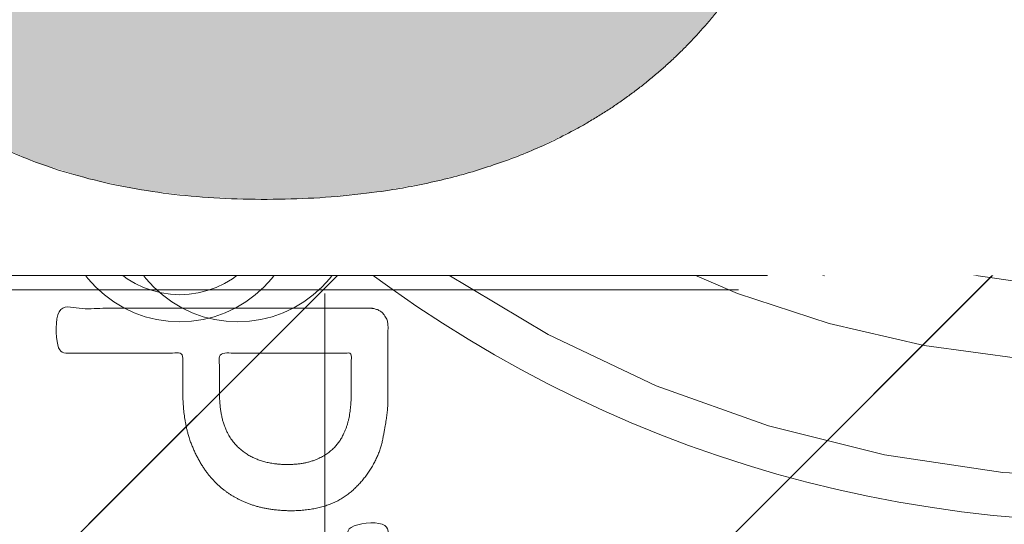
# Model space of a CAD drawing. Header units: inches. Extents: x -416 to -272, y -73 to 47.
# Tile 91 of 206: x -354.292 to -352.955, y -6.901 to -6.216. Entities that reach past the tile are written whole.
import ezdxf

# ---------------------------------------------------------------- set-up
doc = ezdxf.new("R2010")
doc.units = ezdxf.units.IN
doc.header["$LTSCALE"] = 32
doc.header["$MEASUREMENT"] = 0
doc.linetypes.add('Dash Style-1', pattern=[0.083328, 0.041656, -0.041672])
for name, color, linetype, lineweight in [('Black', 7, 'Continuous', 18), ('DashLine', 7, 'Continuous', 13), ('DashLineFill', 7, 'Dash Style-1', 13), ('Drawing', 7, 'Continuous', 18), ('Metal-DeskStructure', 7, 'Continuous', 13), ('None', 7, 'Continuous', 18), ('SolidLine', 7, 'Continuous', 15), ('Wood_1-H', 7, 'Continuous', 13)]:
    doc.layers.add(name, color=color, linetype=linetype, lineweight=lineweight)
pattern_1 = [(45, (0, 0), (-1.61301565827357, 1.935715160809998), []), (45, (-1.0608, 1.0608), (-0.4723460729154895, 0.4167612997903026), [])]

# ---------------------------------------------------------------- blocks, each defined once
blk = doc.blocks.new('1BRPFY-Leg_Plate (2D)')
at = {"layer": 'DashLineFill', "linetype": 'Continuous', "lineweight": 13}
h = blk.add_hatch(dxfattribs=at)
h.set_pattern_fill('Steel', color=253, style=0, pattern_type=2)
h.set_pattern_definition(pattern_1)
edge = h.paths.add_edge_path()
edge.add_arc((-1.704724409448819, 1.704724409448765), 0.1259842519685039, 90, 180, ccw=False)
edge.add_line((-1.704724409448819, 1.830708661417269), (1.704724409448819, 1.830708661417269))
edge.add_arc((1.704724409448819, 1.704724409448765), 0.1259842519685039, 0, 90, ccw=False)
edge.add_line((1.830708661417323, 1.704724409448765), (1.830708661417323, -1.704724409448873))
edge.add_arc((1.704724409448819, -1.704724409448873), 0.125984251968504, -89.99999999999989, 1.1368683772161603e-13, ccw=False)
edge.add_line((1.704724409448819, -1.830708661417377), (-1.704724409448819, -1.830708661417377))
edge.add_arc((-1.704724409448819, -1.704724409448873), 0.125984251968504, 180, 269.99999999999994, ccw=False)
edge.add_line((-1.830708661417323, -1.704724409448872), (-1.830708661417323, 1.704724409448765))
at = {"layer": 'SolidLine', "flags": 128}
blk.add_lwpolyline([(1.279527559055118, 1.44094488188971), (1.295349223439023, 1.440167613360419), (1.31101851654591, 1.437843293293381), (1.326384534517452, 1.433994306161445), (1.341299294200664, 1.428657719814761), (1.355619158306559, 1.421884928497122), (1.369206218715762, 1.413741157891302), (1.381929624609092, 1.404304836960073), (1.393666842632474, 1.393666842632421), (1.404304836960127, 1.381929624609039), (1.413741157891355, 1.369206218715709), (1.421884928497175, 1.355619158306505), (1.428657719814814, 1.341299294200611), (1.433994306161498, 1.326384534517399), (1.437843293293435, 1.311018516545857), (1.440167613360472, 1.29534922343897), (1.440944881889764, 1.279527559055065), (1.440167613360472, 1.263705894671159), (1.437843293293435, 1.248036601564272), (1.433994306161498, 1.23267058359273), (1.428657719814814, 1.217755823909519), (1.421884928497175, 1.203435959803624), (1.413741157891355, 1.18984889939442), (1.404304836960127, 1.17712549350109), (1.393666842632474, 1.165388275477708), (1.381929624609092, 1.154750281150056), (1.369206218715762, 1.145313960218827), (1.355619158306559, 1.137170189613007), (1.341299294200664, 1.130397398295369), (1.326384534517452, 1.125060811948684), (1.31101851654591, 1.121211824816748), (1.295349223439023, 1.11888750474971), (1.279527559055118, 1.118110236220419), (1.263705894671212, 1.11888750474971), (1.248036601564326, 1.121211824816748), (1.232670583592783, 1.125060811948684), (1.217755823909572, 1.130397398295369), (1.203435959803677, 1.137170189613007), (1.189848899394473, 1.145313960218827), (1.177125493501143, 1.154750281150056), (1.165388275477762, 1.165388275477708), (1.154750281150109, 1.17712549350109), (1.14531396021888, 1.18984889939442), (1.137170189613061, 1.203435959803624), (1.130397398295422, 1.217755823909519), (1.125060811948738, 1.23267058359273), (1.121211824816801, 1.248036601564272), (1.118887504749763, 1.263705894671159), (1.118110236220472, 1.279527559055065), (1.118887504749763, 1.29534922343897), (1.121211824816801, 1.311018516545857), (1.125060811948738, 1.326384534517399), (1.130397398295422, 1.341299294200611), (1.137170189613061, 1.355619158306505), (1.14531396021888, 1.369206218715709), (1.154750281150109, 1.381929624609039), (1.165388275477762, 1.393666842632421), (1.177125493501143, 1.404304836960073), (1.189848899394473, 1.413741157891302), (1.203435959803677, 1.421884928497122), (1.217755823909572, 1.428657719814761), (1.232670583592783, 1.433994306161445), (1.248036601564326, 1.437843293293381), (1.263705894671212, 1.440167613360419)], close=True, dxfattribs=at)
blk = doc.blocks.new('1BRPX8-Util_Bkt_Lg-F (2D)')
at = {"layer": 'DashLineFill', "linetype": 'Continuous', "lineweight": 13}
h = blk.add_hatch(dxfattribs=at)
h.set_pattern_fill('Steel', color=253, style=0, pattern_type=2)
h.set_pattern_definition(pattern_1)
edge = h.paths.add_edge_path()
edge.add_line((-4.468503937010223, 7.539370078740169), (-2.421259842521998, 7.539370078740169))
edge.add_line((-2.421259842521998, 7.539370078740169), (-2.421259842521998, 7.917322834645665))
edge.add_arc((-2.303149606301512, 7.91732283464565), 0.1181102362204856, 90.0000000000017, 179.9999999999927, ccw=False)
edge.add_line((-2.303149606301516, 8.035433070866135), (2.303149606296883, 8.035433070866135))
edge.add_arc((2.30314960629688, 7.917322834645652), 0.1181102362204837, 6.423306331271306e-12, 89.99999999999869, ccw=False)
edge.add_line((2.421259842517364, 7.917322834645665), (2.421259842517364, 7.539370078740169))
edge.add_line((2.421259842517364, 7.539370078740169), (4.46850393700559, 7.539370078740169))
edge.add_line((4.46850393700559, 7.539370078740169), (4.46850393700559, 7.405511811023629))
edge.add_line((4.46850393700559, 7.405511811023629), (3.129921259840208, 7.405511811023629))
edge.add_line((3.129921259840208, 7.405511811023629), (3.129921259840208, -2.011811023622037))
edge.add_line((3.129921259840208, -2.011811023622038), (4.46850393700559, -2.011811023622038))
edge.add_line((4.46850393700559, -2.011811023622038), (4.46850393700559, -2.145669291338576))
edge.add_line((4.46850393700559, -2.145669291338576), (2.421259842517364, -2.145669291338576))
edge.add_line((2.421259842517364, -2.145669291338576), (2.421259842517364, -2.523622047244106))
edge.add_arc((2.303149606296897, -2.523622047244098), 0.1181102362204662, 269.9999999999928, 359.9999999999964, ccw=False)
edge.add_line((2.303149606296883, -2.641732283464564), (-2.303149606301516, -2.641732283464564))
edge.add_arc((-2.303149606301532, -2.523622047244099), 0.1181102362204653, 180.0000000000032, 270.0000000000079, ccw=False)
edge.add_line((-2.421259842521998, -2.523622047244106), (-2.421259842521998, -2.145669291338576))
edge.add_line((-2.421259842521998, -2.145669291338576), (-4.468503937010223, -2.145669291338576))
edge.add_line((-4.468503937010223, -2.145669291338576), (-4.468503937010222, -2.011811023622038))
edge.add_line((-4.468503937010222, -2.011811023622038), (-3.129921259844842, -2.011811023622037))
edge.add_line((-3.129921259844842, -2.011811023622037), (-3.129921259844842, 7.405511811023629))
edge.add_line((-3.129921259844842, 7.405511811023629), (-4.468503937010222, 7.405511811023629))
edge.add_line((-4.468503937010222, 7.405511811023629), (-4.468503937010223, 7.539370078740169))
at = {"layer": 'SolidLine', "flags": 128}
blk.add_lwpolyline([(1.279527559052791, 1.40409055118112), (1.29212276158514, 1.403471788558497), (1.304596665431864, 1.401621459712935), (1.31682914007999, 1.398557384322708), (1.328702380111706, 1.39430907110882), (1.340102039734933, 1.388917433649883), (1.350918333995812, 1.382434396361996), (1.361047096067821, 1.37492239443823), (1.370390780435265, 1.36645377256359), (1.378859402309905, 1.357110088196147), (1.386371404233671, 1.346981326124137), (1.392854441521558, 1.336165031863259), (1.398246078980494, 1.324765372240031), (1.402494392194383, 1.312892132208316), (1.405558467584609, 1.300659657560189), (1.407408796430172, 1.288185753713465), (1.408027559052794, 1.275590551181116), (1.407408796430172, 1.262995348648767), (1.405558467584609, 1.250521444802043), (1.402494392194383, 1.238288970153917), (1.398246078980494, 1.226415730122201), (1.392854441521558, 1.215016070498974), (1.386371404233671, 1.204199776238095), (1.378859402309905, 1.194071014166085), (1.370390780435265, 1.184727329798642), (1.361047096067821, 1.176258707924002), (1.350918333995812, 1.168746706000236), (1.340102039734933, 1.162263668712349), (1.328702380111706, 1.156872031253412), (1.31682914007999, 1.152623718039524), (1.304596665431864, 1.149559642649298), (1.29212276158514, 1.147709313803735), (1.279527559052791, 1.147090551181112), (1.266932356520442, 1.147709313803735), (1.254458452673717, 1.149559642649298), (1.242225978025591, 1.152623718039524), (1.230352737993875, 1.156872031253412), (1.218953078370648, 1.162263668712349), (1.20813678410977, 1.168746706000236), (1.19800802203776, 1.176258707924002), (1.188664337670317, 1.184727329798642), (1.180195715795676, 1.194071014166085), (1.172683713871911, 1.204199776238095), (1.166200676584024, 1.215016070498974), (1.160809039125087, 1.226415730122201), (1.156560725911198, 1.238288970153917), (1.153496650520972, 1.250521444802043), (1.15164632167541, 1.262995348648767), (1.151027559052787, 1.275590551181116), (1.15164632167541, 1.288185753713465), (1.153496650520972, 1.300659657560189), (1.156560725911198, 1.312892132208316), (1.160809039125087, 1.324765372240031), (1.166200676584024, 1.336165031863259), (1.172683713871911, 1.346981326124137), (1.180195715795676, 1.357110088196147), (1.188664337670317, 1.36645377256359), (1.19800802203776, 1.37492239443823), (1.20813678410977, 1.382434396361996), (1.218953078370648, 1.388917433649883), (1.230352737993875, 1.39430907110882), (1.242225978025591, 1.398557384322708), (1.254458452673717, 1.401621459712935), (1.266932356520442, 1.403471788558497)], close=True, dxfattribs=at)
blk.add_lwpolyline([(0.3885146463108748, 1.024871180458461), (0.4214361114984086, 1.054709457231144), (0.4571237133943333, 1.081177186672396), (0.4952337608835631, 1.104019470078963), (0.5353992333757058, 1.123016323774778), (0.5772333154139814, 1.137984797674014), (0.6203331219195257, 1.148780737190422), (0.6642835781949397, 1.155300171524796), (0.7086614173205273, 1.157480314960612), (0.7530392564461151, 1.155300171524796), (0.7969897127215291, 1.148780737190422), (0.8400895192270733, 1.137984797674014), (0.881923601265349, 1.123016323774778), (0.9220890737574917, 1.104019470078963), (0.9601991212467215, 1.081177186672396), (0.995886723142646, 1.054709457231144), (1.02880818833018, 1.024871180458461)], dxfattribs=at)
blk = doc.blocks.new('Slate-LegBrace (2D)')
at = {"layer": 'DashLineFill', "linetype": 'Continuous', "lineweight": 13}
h = blk.add_hatch(dxfattribs=at)
h.set_pattern_fill('Steel', color=253, style=0, pattern_type=2)
h.set_pattern_definition(pattern_1)
edge = h.paths.add_edge_path()
edge.add_line((-2.199587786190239, 0.1351515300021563), (-1.374775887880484, 0.1351515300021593))
edge.add_arc((3.774758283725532e-15, 0.01355418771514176), 1.380142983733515, 5.054592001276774, 174.9454079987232, ccw=False)
edge.add_line((1.374775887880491, 0.1351515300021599), (2.199718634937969, 0.1351515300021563))
edge.add_arc((6.542437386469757e-05, 0.01705725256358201), 2.202821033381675, 3.073127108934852, 176.9268728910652)
h = blk.add_hatch(dxfattribs=at)
h.set_pattern_fill('Steel', color=253, style=0, pattern_type=2)
h.set_pattern_definition(pattern_1)
edge = h.paths.add_edge_path()
edge.add_line((-2.191696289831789, 0.2375138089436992), (-1.463739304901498, 0.2375137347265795))
edge.add_arc((6.542437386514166e-05, 0.01704129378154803), 1.480314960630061, 8.565281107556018, 171.4347188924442, ccw=False)
edge.add_line((1.463870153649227, 0.2375137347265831), (2.191827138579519, 0.2375138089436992))
edge.add_line((2.191827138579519, 0.2375138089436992), (2.19971863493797, 0.1351515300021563))
edge.add_line((2.19971863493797, 0.1351515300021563), (1.374775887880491, 0.1351515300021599))
edge.add_arc((3.33066907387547e-15, 0.01355418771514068), 1.380142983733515, 5.054592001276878, 174.9454079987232)
edge.add_line((-1.374775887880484, 0.1351515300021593), (-2.19958778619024, 0.1351515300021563))
edge.add_line((-2.19958778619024, 0.1351515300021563), (-2.191696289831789, 0.2375138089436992))
at = {"layer": 'DashLineFill', "flags": 128}
for points in [[(-2.199587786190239, 0.1351515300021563), (-1.374775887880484, 0.1351515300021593, -0.9154551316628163), (1.374775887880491, 0.1351515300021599), (2.199718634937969, 0.1351515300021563, 0.9477524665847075)], [(-2.191696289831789, 0.2375138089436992), (-1.463739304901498, 0.2375137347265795, -0.8606629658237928), (1.463870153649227, 0.2375137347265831), (2.191827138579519, 0.2375138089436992), (2.19971863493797, 0.1351515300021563), (1.374775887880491, 0.1351515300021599, 0.9154551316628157), (-1.374775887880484, 0.1351515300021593), (-2.19958778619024, 0.1351515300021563)]]:
    blk.add_lwpolyline(points, format="xyb", close=True, dxfattribs=at)
blk = doc.blocks.new('TLLegSleeve (2D)')
at = {"layer": 'DashLineFill', "linetype": 'Continuous', "lineweight": 13}
h = blk.add_hatch(dxfattribs=at)
h.set_pattern_fill('Steel', color=253, style=0, pattern_type=2)
h.set_pattern_definition(pattern_1)
edge = h.paths.add_edge_path()
edge.add_line((1.08267716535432, 1.402343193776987), (1.08267716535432, 2.913385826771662))
edge.add_arc((-1.707523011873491e-13, 2.913385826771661), 1.08267716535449, 4.479377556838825e-14, 180)
edge.add_line((-1.082677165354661, 2.913385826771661), (-1.08267716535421, 1.402343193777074))
edge.add_arc((-1.332267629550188e-15, 2.886579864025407e-15), 1.771653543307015, 127.6698869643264, 412.330113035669)
edge.add_line((1.08267716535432, 1.402343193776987), (1.08267716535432, 1.402343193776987))
edge = h.paths.add_edge_path()
edge.add_arc((1.665334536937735e-15, 2.91338582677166), 0.7480314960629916, 0, 180, ccw=False)
edge.add_arc((1.665334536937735e-15, 2.91338582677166), 0.7480314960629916, 180, 360, ccw=False)
edge = h.paths.add_edge_path()
edge.add_arc((-1.723066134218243e-13, 9.149983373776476e-17), 1.437007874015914, 0, 180, ccw=False)
edge.add_arc((-1.723066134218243e-13, 5.70119602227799e-16), 1.437007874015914, 180, 360, ccw=False)
at = {"layer": 'DashLine', "color": 8, "flags": 128}
blk.add_lwpolyline([(-1.096189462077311e-14, 1.653543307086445), (0.1620755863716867, 1.645581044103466), (0.3225902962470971, 1.621770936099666), (0.479998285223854, 1.582342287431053), (0.6327836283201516, 1.527674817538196), (0.7794749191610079, 1.458295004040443), (0.9186594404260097, 1.374871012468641), (1.048996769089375, 1.278206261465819), (1.169231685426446, 1.169231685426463), (1.278206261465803, 1.048996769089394), (1.374871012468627, 0.9186594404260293), (1.458295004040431, 0.7794749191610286), (1.527674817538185, 0.6327836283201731)], dxfattribs=at)
at = {"layer": 'DashLineFill', "flags": 128}
for points in [[(1.08267716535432, 1.402343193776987), (1.08267716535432, 2.913385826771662, 0.9999999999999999), (-1.082677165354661, 2.913385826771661), (-1.08267716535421, 1.402343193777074, 2.931618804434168), (1.08267716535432, 1.402343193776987)], [(-1.437007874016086, 3.308097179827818e-16, -0.9999999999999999), (1.437007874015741, 3.308097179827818e-16, -0.9999999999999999)]]:
    blk.add_lwpolyline(points, format="xyb", close=True, dxfattribs=at)
blk = doc.blocks.new('Group-97')
at = {"layer": 'SolidLine', "flags": 128}
blk.add_lwpolyline([(7.34251968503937, -8.30708661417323, -0.414213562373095), (9.05511811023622, -6.594488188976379, -0.414213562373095), (10.76771653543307, -8.30708661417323, -0.414213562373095), (9.05511811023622, -10.01968503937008, -0.414213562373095)], format="xyb", close=True, dxfattribs=at)
at = {"layer": 'Wood_1-H', "color": 7}
for name in ['1BRPX8-Util_Bkt_Lg-F (2D)', 'TLLegSleeve (2D)', 'Slate-LegBrace (2D)', '1BRPFY-Leg_Plate (2D)']:
    blk.add_blockref(name, (9.05511811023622, -8.30708661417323), dxfattribs=at)
blk = doc.blocks.new('TL14_lower_leg (2D)')
at = {"layer": 'DashLine', "flags": 128}
blk.add_lwpolyline([(0.1350629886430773, 1.371317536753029), (0.2688252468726, 1.351475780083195), (0.3999985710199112, 1.318618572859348), (0.5273196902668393, 1.27306234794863), (0.649562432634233, 1.215245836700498), (0.7655495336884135, 1.14572584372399), (0.8741639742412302, 1.065171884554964), (0.9743597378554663, 0.9743597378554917), (1.065171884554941, 0.8741639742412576), (1.14572584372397, 0.7655495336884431), (1.215245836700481, 0.6495624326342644), (1.273062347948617, 0.5273196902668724), (1.318618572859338, 0.3999985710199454), (1.351475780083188, 0.2688252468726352), (1.371317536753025, 0.1350629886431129), (1.377952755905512, 1.783045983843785e-14)], dxfattribs=at)
blk = doc.blocks.new('Group-50')
at = {"layer": 'DashLineFill', "linetype": 'Continuous', "lineweight": 13}
h = blk.add_hatch(dxfattribs=at)
h.set_pattern_fill('Steel', color=253, style=0, pattern_type=2)
h.set_pattern_definition(pattern_1)
h.paths.add_polyline_path([(-2.066929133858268, 1.397637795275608), (2.066929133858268, 1.397637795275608), (2.066929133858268, 0.1377952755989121), (2.106299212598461, 0.1377952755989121), (2.106299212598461, -0.1377952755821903), (2.066929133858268, -0.1377952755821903), (2.066929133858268, -5.275590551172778), (2.106299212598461, -5.275590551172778), (2.106299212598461, -5.55118110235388), (2.066929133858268, -5.55118110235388), (2.066929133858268, -5.82677165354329), (-2.066929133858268, -5.82677165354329), (-2.066929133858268, -5.55118110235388), (-2.106299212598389, -5.55118110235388), (-2.106299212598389, -5.275590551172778), (-2.066929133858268, -5.275590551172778), (-2.066929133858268, -0.1377952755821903), (-2.106299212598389, -0.1377952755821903), (-2.106299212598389, 0.1377952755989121), (-2.066929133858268, 0.1377952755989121)])
at = {"layer": 'DashLineFill', "flags": 128}
blk.add_lwpolyline([(-2.066929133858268, 1.397637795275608), (2.066929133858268, 1.397637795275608), (2.066929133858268, 0.1377952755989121), (2.106299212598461, 0.1377952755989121), (2.106299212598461, -0.1377952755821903), (2.066929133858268, -0.1377952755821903), (2.066929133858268, -5.275590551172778), (2.106299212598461, -5.275590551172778), (2.106299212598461, -5.55118110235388), (2.066929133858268, -5.55118110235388), (2.066929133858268, -5.82677165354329), (-2.066929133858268, -5.82677165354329), (-2.066929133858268, -5.55118110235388), (-2.106299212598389, -5.55118110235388), (-2.106299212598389, -5.275590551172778), (-2.066929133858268, -5.275590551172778), (-2.066929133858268, -0.1377952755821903), (-2.106299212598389, -0.1377952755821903), (-2.106299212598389, 0.1377952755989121), (-2.066929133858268, 0.1377952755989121)], close=True, dxfattribs=at)
blk = doc.blocks.new('TL14_upper_leg (2D)')
at = {"layer": 'DashLine', "flags": 128}
blk.add_lwpolyline([(0.2381023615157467, 1.197021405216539), (0.3542844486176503, 1.167919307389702), (0.4670545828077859, 1.127569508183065), (0.5753267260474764, 1.076360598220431), (0.6780581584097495, 1.01478574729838), (0.7742595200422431, 0.9434379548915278), (0.8630043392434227, 0.8630043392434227), (0.9434379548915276, 0.7742595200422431), (1.01478574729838, 0.6780581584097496), (1.076360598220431, 0.5753267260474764), (1.127569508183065, 0.467054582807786), (1.167919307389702, 0.3542844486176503), (1.197021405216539, 0.2381023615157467), (1.214595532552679, 0.1196272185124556), (1.22047244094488, 7.47323834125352e-17)], dxfattribs=at)
at = {"layer": 'DashLine', "color": 7}
blk.add_blockref('Group-50', (0, 0), dxfattribs=at)
blk = doc.blocks.new('Group-58')
at = {"layer": 'SolidLine', "color": 7}
for points, knots in [([(1.101439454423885, 5.748206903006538), (1.107437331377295, 5.748206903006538), (1.118048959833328, 5.748206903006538), (1.123585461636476, 5.744515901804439), (1.127276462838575, 5.738979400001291), (1.127276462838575, 5.674387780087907), (1.127276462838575, 5.611641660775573), (1.321051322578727, 5.611641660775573), (1.518517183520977, 5.611641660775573), (1.522208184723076, 5.607950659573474), (1.524053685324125, 5.600568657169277), (1.525897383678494, 5.589495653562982), (1.525897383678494, 5.572886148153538), (1.524053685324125, 5.561813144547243), (1.522208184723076, 5.554431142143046), (1.518517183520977, 5.550740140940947), (1.321051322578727, 5.550740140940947), (1.127276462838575, 5.550740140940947), (1.127276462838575, 5.487994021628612), (1.127276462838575, 5.423402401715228), (1.123585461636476, 5.417865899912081), (1.118048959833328, 5.416020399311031), (1.108821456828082, 5.414174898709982), (1.095902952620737, 5.414174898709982), (1.084829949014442, 5.416020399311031), (1.079293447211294, 5.417865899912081), (1.075602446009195, 5.423402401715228), (1.075602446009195, 5.581190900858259), (1.075602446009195, 5.738979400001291), (1.079293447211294, 5.744515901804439), (1.084829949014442, 5.748206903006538), (1.095902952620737, 5.748206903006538), (1.101439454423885, 5.748206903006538)], [0, 0, 0, 0.003046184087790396, 0.005389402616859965, 0.007732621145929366, 0.01007583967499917, 0.08974412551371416, 0.08974412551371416, 0.3357786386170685, 0.3404650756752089, 0.3451515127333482, 0.3498379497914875, 0.3545243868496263, 0.3603824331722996, 0.3662404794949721, 0.3720985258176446, 0.3779565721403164, 0.6854997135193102, 0.6854997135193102, 0.7850850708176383, 0.7880140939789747, 0.7909431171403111, 0.7938721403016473, 0.7968011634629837, 0.798997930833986, 0.8011946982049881, 0.8033914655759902, 0.8055882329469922, 0.9912129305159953, 0.9934096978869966, 0.9956064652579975, 0.9978032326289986, 1, 1, 1]), ([(1.206631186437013, 5.398269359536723), (1.241695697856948, 5.398269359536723), (1.295213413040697, 5.376123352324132), (1.332123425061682, 5.335522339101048), (1.354269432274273, 5.276468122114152), (1.354269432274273, 5.209107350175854), (1.354269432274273, 5.184193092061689), (1.434547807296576, 5.184193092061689), (1.518517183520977, 5.184193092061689), (1.522208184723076, 5.180503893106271), (1.524053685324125, 5.173121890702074), (1.525897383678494, 5.162048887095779), (1.525897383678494, 5.145439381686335), (1.524053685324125, 5.134366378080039), (1.522208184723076, 5.126984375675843), (1.518517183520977, 5.123293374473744), (1.308132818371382, 5.123293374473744), (1.08852095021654, 5.123293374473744), (1.075602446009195, 5.138057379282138), (1.075602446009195, 5.195266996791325), (1.075602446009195, 5.258013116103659), (1.079293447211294, 5.28385012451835), (1.086675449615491, 5.320758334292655), (1.108821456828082, 5.357668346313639), (1.140194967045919, 5.385350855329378), (1.182639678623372, 5.398269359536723), (1.206631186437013, 5.398269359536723)], [0, 0, 0, 0.0662675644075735, 0.132535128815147, 0.1988026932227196, 0.2650702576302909, 0.3039664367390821, 0.3039664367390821, 0.4292971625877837, 0.4350595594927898, 0.4408219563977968, 0.4465843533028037, 0.4523467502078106, 0.456956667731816, 0.4615665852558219, 0.4661765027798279, 0.4707864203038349, 0.7289384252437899, 0.7450731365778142, 0.7612078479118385, 0.8451067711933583, 0.8709223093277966, 0.8967378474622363, 0.9225533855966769, 0.9483689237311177, 0.9741844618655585, 1, 1, 1]), ([(1.21216768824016, 5.335522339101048), (1.184485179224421, 5.335522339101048), (1.147576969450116, 5.315221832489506), (1.130967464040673, 5.285695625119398), (1.125430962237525, 5.254322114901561), (1.125430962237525, 5.210952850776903), (1.125430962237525, 5.184193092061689), (1.214935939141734, 5.184193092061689), (1.304440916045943, 5.184193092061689), (1.304440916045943, 5.210952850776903), (1.304440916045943, 5.263549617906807), (1.291522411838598, 5.300457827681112), (1.265687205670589, 5.324449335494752), (1.232468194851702, 5.335522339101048), (1.21216768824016, 5.335522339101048)], [0, 0, 0, 0.05309765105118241, 0.1061953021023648, 0.1592929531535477, 0.2123906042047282, 0.2979368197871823, 0.2979368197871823, 0.5840684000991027, 0.5840684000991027, 0.669614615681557, 0.7522109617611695, 0.834807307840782, 0.9174036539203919, 1, 1, 1]), ([(1.514826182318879, 5.060279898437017), (1.518517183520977, 5.060279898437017), (1.522208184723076, 5.058434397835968), (1.524053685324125, 5.051054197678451), (1.525897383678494, 5.038135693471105), (1.525897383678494, 5.019680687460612), (1.524053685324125, 5.008607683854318), (1.522208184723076, 5.00122568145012), (1.516671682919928, 4.997534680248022), (1.51113518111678, 4.995689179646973), (1.458539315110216, 4.975388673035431), (1.405943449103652, 4.955088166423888), (1.38748844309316, 4.947706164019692), (1.357960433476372, 4.932943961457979), (1.335814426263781, 4.910797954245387), (1.324741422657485, 4.881269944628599), (1.324741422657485, 4.84159168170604), (1.324741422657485, 4.822213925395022), (1.419783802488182, 4.822213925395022), (1.518517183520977, 4.822213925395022), (1.522208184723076, 4.818524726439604), (1.524053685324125, 4.811142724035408), (1.525897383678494, 4.800069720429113), (1.525897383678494, 4.783460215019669), (1.524053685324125, 4.772387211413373), (1.522208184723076, 4.765005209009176), (1.518517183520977, 4.761314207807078), (1.307210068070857, 4.761314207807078), (1.086675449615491, 4.761314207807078), (1.075602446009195, 4.77607821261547), (1.075602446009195, 4.831442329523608), (1.075602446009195, 4.896033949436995), (1.077447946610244, 4.918179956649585), (1.079293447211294, 4.927407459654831), (1.082984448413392, 4.953242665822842), (1.103284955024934, 4.993843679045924), (1.132812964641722, 5.019680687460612), (1.171566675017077, 5.034444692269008), (1.215858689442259, 5.034444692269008), (1.252768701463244, 5.021526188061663), (1.280451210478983, 4.999380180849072), (1.298904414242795, 4.966161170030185), (1.306286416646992, 4.947706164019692), (1.31182291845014, 4.958779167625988), (1.326586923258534, 4.97723417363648), (1.346887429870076, 4.991998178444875), (1.374569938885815, 5.00491668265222), (1.391179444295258, 5.012298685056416), (1.440084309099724, 5.032599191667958), (1.488989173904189, 5.0528996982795), (1.501907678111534, 5.058434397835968), (1.512980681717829, 5.060279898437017), (1.514826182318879, 5.060279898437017)], [0, 0, 0, 0.00401752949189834, 0.008035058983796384, 0.01205258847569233, 0.01607011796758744, 0.02008764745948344, 0.02410517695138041, 0.02812270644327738, 0.03214023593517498, 0.03214023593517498, 0.07095094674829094, 0.07095094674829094, 0.08463415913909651, 0.09831737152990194, 0.1120005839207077, 0.1256837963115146, 0.1387450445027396, 0.1387450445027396, 0.2028067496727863, 0.2052946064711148, 0.2077824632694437, 0.2102703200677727, 0.2127581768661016, 0.2147484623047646, 0.2167387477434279, 0.2187290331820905, 0.2207193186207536, 0.3326714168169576, 0.3396374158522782, 0.3466034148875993, 0.3918815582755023, 0.4075550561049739, 0.4232285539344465, 0.4232285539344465, 0.4666960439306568, 0.5101635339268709, 0.5536310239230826, 0.5970985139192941, 0.6405660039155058, 0.684033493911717, 0.7275009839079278, 0.77096847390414, 0.77096847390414, 0.798041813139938, 0.8251151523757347, 0.8521884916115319, 0.8792618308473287, 0.8792618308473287, 0.9581324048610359, 0.9581324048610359, 0.9790662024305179, 1, 1, 1]), ([(1.201094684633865, 4.971697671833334), (1.173412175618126, 4.971697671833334), (1.13834946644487, 4.947706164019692), (1.129121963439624, 4.920025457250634), (1.127276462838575, 4.910797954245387), (1.125430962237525, 4.888651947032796), (1.125430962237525, 4.847128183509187), (1.125430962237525, 4.822213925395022), (1.201095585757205, 4.822213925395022), (1.276760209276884, 4.822213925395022), (1.276760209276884, 4.850819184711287), (1.276760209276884, 4.903415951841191), (1.265687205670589, 4.936634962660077), (1.243541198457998, 4.960624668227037), (1.215858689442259, 4.971697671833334), (1.201094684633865, 4.971697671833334)], [0, 0, 0, 0.1425152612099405, 0.2850305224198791, 0.2850305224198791, 0.3309930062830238, 0.3769554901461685, 0.4458992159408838, 0.4458992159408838, 0.6552813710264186, 0.6552813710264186, 0.7344389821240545, 0.8008292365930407, 0.8672194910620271, 0.9336097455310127, 1, 1, 1])]:
    blk.add_open_spline(points, degree=2, knots=knots, dxfattribs=at)
blk = doc.blocks.new('1BRPT9-Bracket (2D)')
at = {"layer": 'DashLineFill', "linetype": 'Continuous', "lineweight": 13}
h = blk.add_hatch(dxfattribs=at)
h.set_pattern_fill('Steel', color=253, style=0, pattern_type=2)
h.set_pattern_definition(pattern_1)
edge = h.paths.add_edge_path()
edge.add_line((-2.32206875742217, -8.74015748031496), (-2.32206875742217, 8.740157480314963))
edge.add_line((-2.32206875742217, 8.740157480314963), (1.677931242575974, 8.740157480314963))
edge.add_arc((1.677931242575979, 8.488188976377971), 0.2519685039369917, -3.979039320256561e-12, 90.0000000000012, ccw=False)
edge.add_line((1.929899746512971, 8.488188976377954), (1.929899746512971, 7.480314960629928))
edge.add_line((1.929899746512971, 7.480314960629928), (2.323600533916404, 7.461135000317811))
edge.add_line((2.323600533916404, 7.461135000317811), (2.323600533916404, -7.480314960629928))
edge.add_line((2.323600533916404, -7.480314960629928), (1.929899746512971, -7.480314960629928))
edge.add_line((1.929899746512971, -7.480314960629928), (1.929899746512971, -8.488188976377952))
edge.add_arc((1.677931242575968, -8.488188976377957), 0.2519685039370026, -90.00000000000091, 1.0800249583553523e-12, ccw=False)
edge.add_line((1.677931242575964, -8.74015748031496), (-2.32206875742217, -8.74015748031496))
at = {"layer": 'SolidLine', "color": 7}
blk.add_blockref('Group-58', (0, 0), dxfattribs=at)
blk = doc.blocks.new('Group-72')
at = {"layer": 'Metal-DeskStructure', "linetype": 'Continuous', "lineweight": 0, "true_color": 0xff0000}
blk.add_hatch(color=1, dxfattribs=at).paths.add_polyline_path([(1.987219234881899, -0.9301181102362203), (1.987219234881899, -1.274606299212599), (0.4025735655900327, -1.274606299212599), (0.4023214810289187, -1.244883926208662), (0.4031795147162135, -1.21546436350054), (0.4051476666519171, -1.186347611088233), (0.4082259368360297, -1.15753366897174), (0.4124143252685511, -1.129022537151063), (0.4177128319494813, -1.1008142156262), (0.4241214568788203, -1.072908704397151), (0.4316402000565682, -1.045306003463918), (0.4455088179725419, -1.000302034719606), (0.4612781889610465, -0.9557186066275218), (0.4789483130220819, -0.9115557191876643), (0.4985191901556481, -0.8678133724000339), (0.5199908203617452, -0.8244915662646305), (0.543363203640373, -0.7815903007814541), (0.5686363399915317, -0.7391095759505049), (0.5958102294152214, -0.6970493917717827), (0.6262305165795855, -0.6545855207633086), (0.6612428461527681, -0.6108937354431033), (0.7008472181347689, -0.5659740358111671), (0.7450436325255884, -0.5198264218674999), (0.793832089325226, -0.4724508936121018), (0.847212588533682, -0.4238474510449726), (0.9051851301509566, -0.3740160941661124), (0.9677497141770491, -0.3229568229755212), (1.064241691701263, -0.2345473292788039), (1.152407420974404, -0.1517895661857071), (1.232246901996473, -0.07468353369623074), (1.303760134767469, -0.003229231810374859), (1.366947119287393, 0.06257333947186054), (1.421807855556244, 0.1227241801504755), (1.468342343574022, 0.1772232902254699), (1.506550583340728, 0.2260706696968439), (1.538467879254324, 0.2720417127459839), (1.566129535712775, 0.3179118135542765), (1.589535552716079, 0.3636809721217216), (1.608685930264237, 0.4093491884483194), (1.623580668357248, 0.4549164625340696), (1.634219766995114, 0.5003827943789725), (1.640603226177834, 0.5457481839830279), (1.642731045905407, 0.5910126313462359), (1.640973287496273, 0.6332243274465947), (1.635700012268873, 0.6737371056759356), (1.626911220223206, 0.7125509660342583), (1.614606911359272, 0.7496659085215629), (1.598787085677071, 0.7850819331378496), (1.579451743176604, 0.8187990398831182), (1.556600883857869, 0.8508172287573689), (1.530234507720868, 0.8811364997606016), (1.501059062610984, 0.9087644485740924), (1.469780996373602, 0.9327086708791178), (1.436400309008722, 0.9529691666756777), (1.400917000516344, 0.9695459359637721), (1.363331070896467, 0.9824389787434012), (1.323642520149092, 0.991648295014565), (1.281851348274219, 0.9971738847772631), (1.237957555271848, 0.9990157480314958), (1.191254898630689, 0.9970140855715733), (1.146957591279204, 0.9910090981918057), (1.105065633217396, 0.981000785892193), (1.065579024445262, 0.9669891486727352), (1.028497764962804, 0.9489741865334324), (0.993821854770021, 0.9269558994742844), (0.9615512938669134, 0.9009342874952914), (0.9316860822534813, 0.8709093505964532), (0.9047981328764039, 0.837352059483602), (0.8814593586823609, 0.8007333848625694), (0.8616697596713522, 0.7610533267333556), (0.8454293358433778, 0.7183118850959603), (0.8327380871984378, 0.6725090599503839), (0.8235960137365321, 0.6236448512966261), (0.8180031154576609, 0.571719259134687), (0.8159593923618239, 0.5167322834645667), (0.4714712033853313, 0.5856299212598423), (0.4819337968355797, 0.6671096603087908), (0.4977117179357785, 0.7436104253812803), (0.5188049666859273, 0.8151322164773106), (0.5452135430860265, 0.8816750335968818), (0.5769374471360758, 0.943238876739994), (0.6139766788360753, 0.9998237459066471), (0.656331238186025, 1.051429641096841), (0.7040011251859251, 1.098056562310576), (0.7564817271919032, 1.139435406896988), (0.8132684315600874, 1.175297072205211), (0.874361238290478, 1.205641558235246), (0.9397601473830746, 1.230468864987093), (1.009465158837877, 1.249778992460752), (1.083476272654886, 1.263571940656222), (1.161793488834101, 1.271847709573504), (1.244416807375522, 1.274606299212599), (1.328024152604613, 1.271486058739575), (1.407140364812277, 1.262125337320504), (1.481765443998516, 1.246524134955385), (1.551899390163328, 1.22468245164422), (1.617542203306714, 1.196600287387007), (1.678693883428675, 1.162277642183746), (1.735354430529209, 1.121714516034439), (1.787523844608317, 1.074910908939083), (1.834327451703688, 1.023481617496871), (1.874890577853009, 0.9690414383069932), (1.909213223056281, 0.9115903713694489), (1.937295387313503, 0.8511284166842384), (1.959137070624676, 0.7876555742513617), (1.9747382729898, 0.7211718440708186), (1.984098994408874, 0.6516772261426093), (1.987219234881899, 0.5791717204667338), (1.986294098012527, 0.5418296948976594), (1.983518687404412, 0.5046222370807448), (1.978893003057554, 0.4675493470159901), (1.972417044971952, 0.4306110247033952), (1.964090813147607, 0.3938072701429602), (1.953914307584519, 0.357138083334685), (1.941887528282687, 0.3206034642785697), (1.928010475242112, 0.2842034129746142), (1.911980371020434, 0.2476351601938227), (1.893494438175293, 0.2105959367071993), (1.87255267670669, 0.173085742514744), (1.849155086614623, 0.1351045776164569), (1.823301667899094, 0.09665244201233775), (1.794992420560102, 0.05772933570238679), (1.764227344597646, 0.0183352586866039), (1.731006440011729, -0.02152978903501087), (1.694017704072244, -0.06341332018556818), (1.651949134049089, -0.1088628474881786), (1.604800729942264, -0.1578783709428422), (1.552572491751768, -0.210459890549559), (1.495264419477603, -0.2666074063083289), (1.432876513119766, -0.3263209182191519), (1.365408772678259, -0.3896004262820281), (1.292861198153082, -0.4564459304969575), (1.229909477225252, -0.5112058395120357), (1.173467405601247, -0.5613736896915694), (1.123534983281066, -0.6069494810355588), (1.080112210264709, -0.6479332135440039), (1.043199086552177, -0.6843248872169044), (1.012795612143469, -0.7161245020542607), (0.9889017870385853, -0.7433320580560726), (0.9715176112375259, -0.76594755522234), (0.9576994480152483, -0.7862922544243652), (0.9445036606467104, -0.8066874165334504), (0.9319302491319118, -0.8271330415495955), (0.9199792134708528, -0.8476291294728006), (0.9086505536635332, -0.8681756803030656), (0.8979442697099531, -0.8887726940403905), (0.8878603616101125, -0.9094201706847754), (0.8783988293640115, -0.9301181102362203)])
at = {"layer": 'Metal-DeskStructure', "color": 7}
blk.add_open_spline([(1.987219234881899, -0.9301181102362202), (1.987219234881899, -1.102362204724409), (1.987219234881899, -1.274606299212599), (1.194896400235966, -1.274606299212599), (0.4025735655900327, -1.274606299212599), (0.399344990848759, -1.155111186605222), (0.4316402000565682, -1.045306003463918), (0.4833131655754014, -0.8644490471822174), (0.7083072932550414, -0.529649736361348), (0.9677497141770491, -0.3229568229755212), (1.370370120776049, 0.04198461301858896), (1.642731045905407, 0.4101567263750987), (1.642731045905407, 0.7632572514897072), (1.417737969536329, 0.9990157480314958), (1.04633623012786, 0.9990157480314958), (0.8170359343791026, 0.7428029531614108), (0.8159593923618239, 0.5167322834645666), (0.6437152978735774, 0.5511811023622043), (0.4714712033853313, 0.5856299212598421), (0.502690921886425, 0.9215068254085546), (0.9053113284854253, 1.274606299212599), (1.587828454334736, 1.274606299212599), (1.987219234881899, 0.8752155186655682), (1.987219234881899, 0.4295344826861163), (1.868801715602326, 0.138872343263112), (1.593211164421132, -0.1819319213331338), (1.292861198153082, -0.4564459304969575), (1.028035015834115, -0.6846696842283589), (0.915000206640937, -0.8472254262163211), (0.8783988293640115, -0.9301181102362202), (1.432809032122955, -0.9301181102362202), (1.987219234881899, -0.9301181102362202)], degree=2, knots=[0, 0, 0, 0.0212862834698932, 0.0212862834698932, 0.1192031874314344, 0.1192031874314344, 0.1339760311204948, 0.1339760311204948, 0.1582533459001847, 0.1825306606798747, 0.1825306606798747, 0.2223012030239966, 0.2620717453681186, 0.2999486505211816, 0.3378255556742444, 0.3781971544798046, 0.4185687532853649, 0.4185687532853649, 0.4499368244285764, 0.4499368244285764, 0.5101754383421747, 0.5704140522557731, 0.6314176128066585, 0.692421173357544, 0.7232558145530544, 0.7540904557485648, 0.7849250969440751, 0.7849250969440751, 0.8114174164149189, 0.8379097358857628, 0.8379097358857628, 1, 1, 1], dxfattribs=at)
blk = doc.blocks.new('SlateLegLocator-R2')
at = {"color": 255, "linetype": 'Dash Style-1', "lineweight": 5}
blk.add_wipeout([(-2.106299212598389, 1.3779527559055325), (2.10629921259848, 1.3779527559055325), (2.10629921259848, -5.807086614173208), (-2.106299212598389, -5.807086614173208)], dxfattribs=at).dxf.layer = 'Black'
at = {"layer": 'Black', "linetype": 'Dash Style-1', "lineweight": 5, "flags": 128}
blk.add_lwpolyline([(-2.106299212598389, 1.377952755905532), (2.106299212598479, 1.377952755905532), (2.106299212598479, -5.807086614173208), (-2.106299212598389, -5.807086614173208)], close=True, dxfattribs=at)
at = {"layer": 'Metal-DeskStructure', "color": 7}
blk.add_blockref('Group-72', (0, 0), dxfattribs=at)
blk = doc.blocks.new('Group-98')
at = {"layer": 'None', "color": 7}
for name, p in [('1BRPT9-Bracket (2D)', (8.976377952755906, -12.00787401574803)), ('1BRPFY-Leg_Plate (2D)', (8.976377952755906, -8.30708661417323)), ('TL14_upper_leg (2D)', (8.976377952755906, -8.30708661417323)), ('TL14_lower_leg (2D)', (8.976377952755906, -8.30708661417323))]:
    blk.add_blockref(name, p, dxfattribs=at)
blk.add_blockref('SlateLegLocator-R2', (8.976377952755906, -8.30708661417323), dxfattribs=at)
blk = doc.blocks.new('Group-99')
at = {"layer": 'None'}
blk.add_blockref('Group-97', (0, 0), dxfattribs=at)
blk.add_blockref('Group-98', (0, 0), dxfattribs=at)
blk = doc.blocks.new('SL Credenza Desk (2D)-2')
at = {"layer": 'None'}
blk.add_blockref('Group-99', (0, 0), dxfattribs=at)
at = {"layer": 'Drawing', "color": 0, "flags": 1}
for tag in ['Tag', 'Catalog', 'Option1', 'Option2', 'Option3', 'Option4', 'Option5', 'Option6', 'Option7', 'Option8', 'Option9', 'Option10', 'Option11', 'Option12', 'Custom', 'FinishGroup', 'Discount', 'Item2', 'Item3', 'Item6', 'Item9', 'Item10', 'Item12', 'Item13', 'Item16', 'Item19', 'Item20', 'Item21', 'Item22', 'Item23', 'Item24', 'Item25', 'Item8', 'Item18', 'Item1', 'Item4', 'Item5', 'Item7', 'Item11', 'Item14', 'Item15', 'Item17']:
    blk.add_attdef(tag, (-56.28870742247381, 1.485347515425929), '', height=0.007086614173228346, dxfattribs=at)
blk = doc.blocks.new('Group-100')
at = {"layer": 'Drawing', "rotation": 180}
blk.add_blockref('SL Credenza Desk (2D)-2', (15.71916659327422, 1.485347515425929), dxfattribs=at)
at = {"layer": 'Drawing', "color": 0, "flags": 1}
for tag in ['Tag', 'Catalog', 'Option1', 'Option2', 'Option3', 'Option4', 'Option5', 'Option6', 'Option7', 'Option8', 'Option9', 'Option10', 'Option11', 'Option12', 'Custom', 'FinishGroup', 'Discount', 'Item2', 'Item3', 'Item6', 'Item9', 'Item10', 'Item12', 'Item13', 'Item16', 'Item19', 'Item20', 'Item21', 'Item22', 'Item23', 'Item24', 'Item25', 'Item8', 'Item18', 'Item1', 'Item4', 'Item5', 'Item7', 'Item11', 'Item14', 'Item15', 'Item17']:
    blk.add_attdef(tag, (-56.28870742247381, 1.485347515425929), '', height=0.007086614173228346, dxfattribs=at)

msp = doc.modelspace()

# ---------------------------------------------------------------- block references
at = {"layer": 'Drawing', "color": 7}
msp.add_blockref('Group-100', (-359.4593240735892, -14.97747349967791), dxfattribs=at)

doc.saveas('drawing.dxf')
